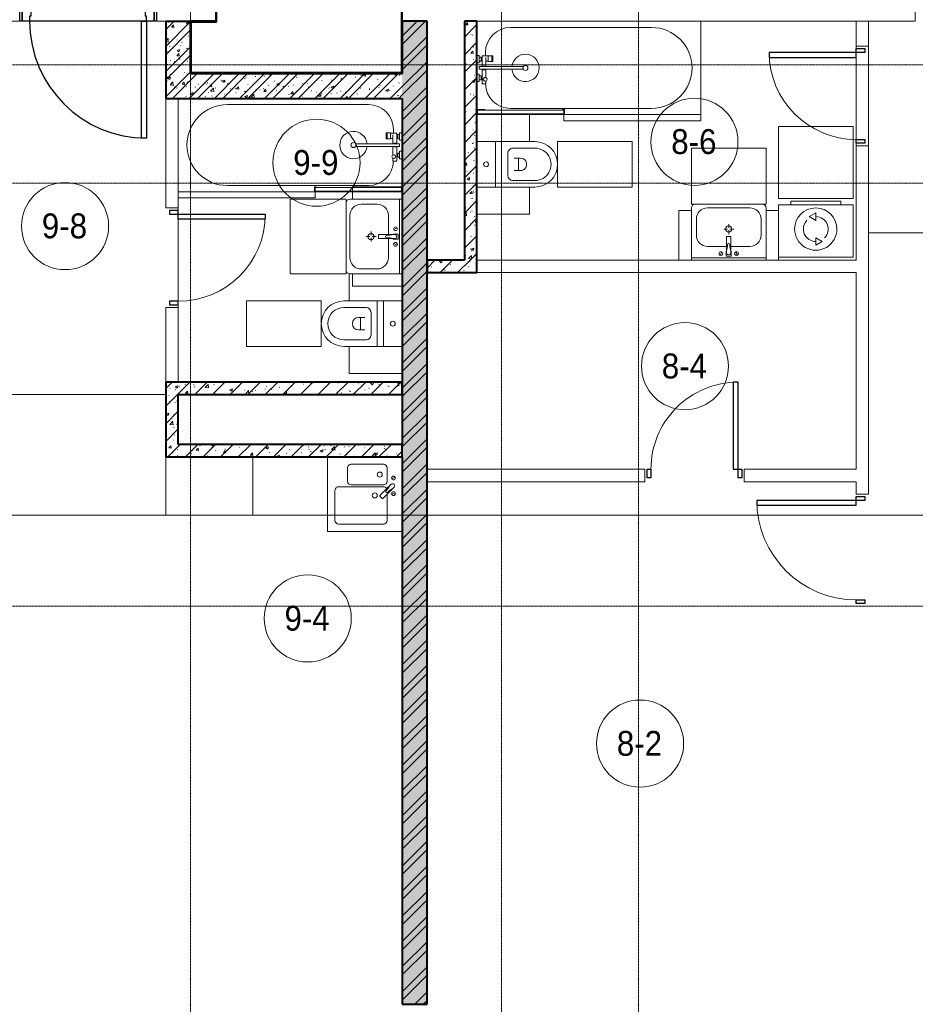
# Model space of a CAD drawing. Header units: millimetres. Extents: x 5617 to 106797, y 7718 to 221433.
# Tile 30 of 50: x 52278 to 59477, y 60100 to 68012. Entities that reach past the tile are written whole.
import ezdxf

# ---------------------------------------------------------------- set-up
doc = ezdxf.new("R2010")
doc.units = ezdxf.units.MM
doc.linetypes.add('ADSK_Линия сетки', pattern=[25, 20, -2.5, 0, -2.5])
doc.linetypes.add('Линия сетки', pattern=[25, 20, -2.5, 0, -2.5])
for name, color, linetype, lineweight in [('Двери', 7, 'Continuous', 18), ('Каркас_Импост', 7, 'Continuous', 30), ('Марки помещений', 7, 'Continuous', 20), ('Мебель', 7, 'Continuous', 18), ('Монтажный зазор', 7, 'Continuous', 30), ('Оси', 7, 'Continuous', 9), ('Панель', 7, 'Continuous', 30), ('Перекрытия', 7, 'Continuous', 18), ('Сантехнические приборы', 7, 'Continuous', 18), ('Стены', 7, 'Continuous', 18), ('Стены разрез', 7, 'Continuous', 40), ('Стены штриховка', 7, 'Continuous', 40), ('Форма', 7, 'Continuous', 18), ('Электрооборудование', 7, 'Continuous', 18)]:
    doc.layers.add(name, color=color, linetype=linetype, lineweight=lineweight)
doc.styles.add('Arial_3', font='arial.ttf', dxfattribs={"width": 0.9, "height": 200})
pattern_1 = [(50, (0, 0), (218.62117, -19.1268), [22.86, -251.46]), (355, (0, 0), (-42.29187, 229.2684), [18.288, -201.168]), (100.451, (18.22, -1.6), (176.33107, 210.13963), [19.428, -213.708]), (46.184, (0, 60.96), (325.29495, -50.45164), [34.29, -377.19]), (96.636, (27.1, 56.76), (284.883, 296.91266), [29.142, -320.562]), (351.184, (0, 60.96), (284.8858, 296.9107), [27.432, -301.752]), (21, (30.48, 45.72), (181.93753, -122.71832), [22.86, -251.46]), (326, (30.48, 45.72), (74.16223, 221.0262), [18.288, -201.168]), (71.451, (45.64, 35.5), (256.10035, 98.30526), [19.428, -213.708]), (37.5, (0, 0), (3.70639, 101.465895), [3.353, -195.377, 3.353, -200.863, -201.93]), (37.5, (0, 0), (3.70639, 101.465895), [-402.946, 3.353, -198.577]), (7.5, (0, 0), (80.18358, 120.21653), [3.353, -113.081, 3.353, -190.805, -76.962]), (7.5, (0, 0), (80.18358, 120.21653), [-310.591, 3.353, -73.609]), (327.5, (-67.97, 0), (162.708646, -6.87497), [3.353, -72.847, 3.353, -234.391, -315.468]), (327.5, (-67.97, 0), (162.708646, -6.87497), [-313.944, 3.353, -312.115]), (317.5, (-98.45, 0), (177.75468, 30.51183), [3.353, -95.707, 3.353, -154.534, -224.028]), (317.5, (-98.45, 0), (177.75468, 30.51183), [-256.946, 3.353, -220.675])]
pattern_2 = [(45, (0, 0), (-70.71068, 70.71068), [])]
pattern_3 = [(45, (0, 0), (-101.02788, 101.02788), []), (45, (67.35, 0), (-101.02788, 101.02788), [])]

# ---------------------------------------------------------------- blocks, each defined once
blk = doc.blocks.new('A_DOR_Door - Вн_3_Одинарная_900x2100-2783617-МКСС_K3_L22__72_750_')
at = {"layer": 'Двери', "color": 254, "lineweight": 30, "true_color": 0xcccccc}
for p, q in [((-430, 20), (-400, 20)), ((-430, -50), (-430, 20)), ((-400, 20), (-400, -50)), ((400, -50), (400, 20)), ((400, 20), (430, 20)), ((430, 20), (430, -50)), ((-400, -50), (-430, -50)), ((-400, -50), (-400, -850)), ((-360, -50), (-400, -50)), ((-400, -50), (-400, -850)), ((-360, -850), (-360, -50)), ((430, -50), (400, -50)), ((-400, -850), (-360, -850))]:
    blk.add_line(p, q, dxfattribs=at)
at = {"layer": 'Двери', "color": 254, "lineweight": 9, "true_color": 0xe5e5e5}
blk.add_arc((-400, -50), 800, 270, 0, dxfattribs=at)
blk = doc.blocks.new('MR_Зона обслуживания - MR_Зона обслуживания-2637417-МКСС_K3_L22__72_750_')
at = {"layer": 'Мебель', "color": 254, "lineweight": 9, "true_color": 0xcccccc}
for p, q in [((550, 50), (-550, 50)), ((-550, 50), (-550, 0)), ((-550, 0), (550, 0)), ((550, 0), (550, 50))]:
    blk.add_line(p, q, dxfattribs=at)
blk = doc.blocks.new('MR_Зона обслуживания - MR_Зона обслуживания-V3-МКСС_K3_L22__72_750_')
at = {"layer": 'Мебель', "color": 254, "lineweight": 9, "true_color": 0xcccccc}
for p, q in [((182.5, 600), (-182.5, 600)), ((-182.5, 600), (-182.5, 0)), ((182.5, 0), (182.5, 600)), ((-182.5, 0), (182.5, 0))]:
    blk.add_line(p, q, dxfattribs=at)
blk = doc.blocks.new('MR_Зона обслуживания - MR_Зона обслуживания-2637414-МКСС_K3_L22__72_750_')
at = {"layer": 'Мебель', "color": 254, "lineweight": 9, "true_color": 0xcccccc}
for p, q in [((108.75, 425), (-108.75, 425)), ((-108.75, 425), (-108.75, 0)), ((108.75, 0), (108.75, 425))]:
    blk.add_line(p, q, dxfattribs=at)
blk = doc.blocks.new('MR_Зона обслуживания - MR_Зона обслуживания-2637408-МКСС_K3_L22__72_750_')
at = {"layer": 'Мебель', "color": 254, "lineweight": 9, "true_color": 0xcccccc}
for p, q in [((300, 0), (-300, 0)), ((-300, 0), (-300, -450)), ((300, -450), (300, 0)), ((-300, -450), (300, -450))]:
    blk.add_line(p, q, dxfattribs=at)
blk = doc.blocks.new('MR_Зона обслуживания - MR_Зона обслуживания-2637409-МКСС_K3_L22__72_750_')
at = {"layer": 'Мебель', "color": 254, "lineweight": 9, "true_color": 0xcccccc}
for p, q in [((50, 0), (-50, 0)), ((-50, 0), (-50, -400)), ((50, -400), (50, 0)), ((-50, -400), (50, -400))]:
    blk.add_line(p, q, dxfattribs=at)
blk = doc.blocks.new('A_DOR_Door - Вн_3_Одинарная_800x2100-2783572-МКСС_K3_L22__72_750_')
at = {"layer": 'Двери', "color": 254, "lineweight": 30, "true_color": 0xcccccc}
for p, q in [((-380, 20), (-350, 20)), ((-380, -50), (-380, 20)), ((-350, 20), (-350, -50)), ((350, -50), (350, 20)), ((350, 20), (380, 20)), ((380, 20), (380, -50)), ((-350, -50), (-380, -50)), ((-350, -50), (-350, -750)), ((-310, -50), (-350, -50)), ((-350, -50), (-350, -750)), ((-310, -750), (-310, -50)), ((380, -50), (350, -50)), ((-350, -750), (-310, -750))]:
    blk.add_line(p, q, dxfattribs=at)
at = {"layer": 'Двери', "color": 254, "lineweight": 9, "true_color": 0xe5e5e5}
blk.add_arc((-350, -50), 700, 270, 0, dxfattribs=at)
blk = doc.blocks.new('A_DOR_Door - Вн_3_Одинарная_800x2100-2785901-МКСС_K3_L22__72_750_')
at = {"layer": 'Двери', "color": 254, "lineweight": 30, "true_color": 0xcccccc}
for p, q in [((-380, 20), (-350, 20)), ((-380, -50), (-380, 20)), ((-350, 20), (-350, -50)), ((350, -50), (350, 20)), ((350, 20), (380, 20)), ((380, 20), (380, -50)), ((-350, -50), (-380, -50)), ((-350, -50), (-350, -750)), ((-310, -50), (-350, -50)), ((-350, -50), (-350, -750)), ((-310, -750), (-310, -50)), ((380, -50), (350, -50)), ((-350, -750), (-310, -750))]:
    blk.add_line(p, q, dxfattribs=at)
at = {"layer": 'Двери', "color": 254, "lineweight": 9, "true_color": 0xe5e5e5}
blk.add_arc((-350, -50), 700, 270, 0, dxfattribs=at)
blk = doc.blocks.new('MR_Зона обслуживания - MR_Зона обслуживания-V9-МКСС_K3_L22__72_750_')
at = {"layer": 'Мебель', "color": 254, "lineweight": 9, "true_color": 0xcccccc}
for p, q in [((169.6, 0), (-300, 0)), ((-300, -600), (169.6, -600))]:
    blk.add_line(p, q, dxfattribs=at)
blk = doc.blocks.new('MR_Зона обслуживания - MR_Зона обслуживания-2637407-МКСС_K3_L22__72_750_')
at = {"layer": 'Мебель', "color": 254, "lineweight": 9, "true_color": 0xcccccc}
for p, q in [((300, 0), (-300, 0)), ((-300, 0), (-300, -580)), ((300, -580), (300, 0)), ((-300, -580), (300, -580))]:
    blk.add_line(p, q, dxfattribs=at)
blk = doc.blocks.new('MR_Зона обслуживания - MR_Зона обслуживания-V28-МКСС_K3_L22__72_750_')
at = {"layer": 'Мебель', "color": 254, "lineweight": 9, "true_color": 0xcccccc}
for p, q in [((108.75, 425), (-108.75, 425)), ((-108.75, 425), (-108.75, 0)), ((108.75, 400), (108.75, 425))]:
    blk.add_line(p, q, dxfattribs=at)
blk = doc.blocks.new('MR_Зона обслуживания - MR_Зона обслуживания-V13-МКСС_K3_L22__72_750_')
at = {"layer": 'Мебель', "color": 254, "lineweight": 9, "true_color": 0xcccccc}
for p, q in [((-50, 0), (-50, -400)), ((50, -400), (50, 0)), ((-50, -400), (50, -400))]:
    blk.add_line(p, q, dxfattribs=at)
blk = doc.blocks.new('MR_Зона обслуживания - MR_Зона обслуживания-V6-МКСС_K3_L22__72_750_')
at = {"layer": 'Мебель', "color": 254, "lineweight": 9, "true_color": 0xcccccc}
for p, q in [((550, 0), (-550, 0)), ((-550, 0), (-550, -50)), ((550, -50), (550, 0)), ((-550, -50), (550, -50))]:
    blk.add_line(p, q, dxfattribs=at)
blk = doc.blocks.new('A_DOR_Door - Вн_3_Одинарная_800x2100-2783145-МКСС_K3_L22__72_750_')
at = {"layer": 'Двери', "color": 254, "lineweight": 30, "true_color": 0xcccccc}
for p, q in [((-350, 50), (-350, 750)), ((-350, 750), (-310, 750)), ((-350, 50), (-350, 750)), ((-310, 750), (-310, 50)), ((-380, 50), (-380, -20)), ((-350, 50), (-380, 50)), ((-310, 50), (-350, 50)), ((-350, -20), (-350, 50)), ((380, 50), (350, 50)), ((350, 50), (350, -20)), ((380, -20), (380, 50)), ((-380, -20), (-350, -20)), ((350, -20), (380, -20))]:
    blk.add_line(p, q, dxfattribs=at)
at = {"layer": 'Двери', "color": 254, "lineweight": 9, "true_color": 0xe5e5e5}
blk.add_arc((-350, 50), 700, 360, 90, dxfattribs=at)
blk = doc.blocks.new('101_Дверь_Однопольная - _НЧ_Мет_900х2100_Квартира_Пр-3472144-МКСС_K3_L22__72_750_')
at = {"layer": 'Двери', "color": 7, "lineweight": 30, "true_color": 0xffffff}
for p, q in [((-527.7, 100), (522.3, 100)), ((-527.7, -100), (522.3, -100))]:
    blk.add_line(p, q, dxfattribs=at)
at = {"layer": 'Каркас_Импост', "color": 254, "true_color": 0xcccccc}
for p, q in [((-530, 100), (-470, 100)), ((-530, 10), (-530, 100)), ((-470, 100), (-470, 60)), ((470, 100), (530, 100)), ((470, 60), (470, 100)), ((530, 100), (530, 10)), ((-460, 10), (-530, 10)), ((-470, 60), (-460, 60)), ((-460, 60), (-460, 10)), ((460, 60), (470, 60)), ((460, 10), (460, 60)), ((530, 10), (460, 10))]:
    blk.add_line(p, q, dxfattribs=at)
at = {"layer": 'Монтажный зазор', "color": 254, "true_color": 0xcccccc}
for p, q in [((-550, 100), (-530, 100)), ((-550, 10), (-550, 100)), ((-530, 100), (-530, 10)), ((530, 10), (530, 100)), ((530, 100), (550, 100)), ((550, 100), (550, 10)), ((-530, 10), (-550, 10)), ((550, 10), (530, 10))]:
    blk.add_line(p, q, dxfattribs=at)
at = {"layer": 'Панель', "color": 254, "true_color": 0xcccccc}
for p, q in [((-470, 1040), (-430, 1040)), ((-470, 100), (-470, 1040)), ((-430, 1040), (-430, 100)), ((-430, 100), (-470, 100))]:
    blk.add_line(p, q, dxfattribs=at)
blk.add_arc((-470, 100), 940, 0, 90, dxfattribs=at)
blk = doc.blocks.new('MR_Ванна - Санузел с ванной_1800x750-2637415-МКСС_K3_L22__72_750_')
at = {"layer": 'Сантехнические приборы', "color": 253, "true_color": 0xaaaaaa}
for p, q in [((-900, 0), (-900, 750)), ((-900, 750), (195.1, 750)), ((210, 750.1), (195, 750.1)), ((195, 750.1), (195, 710)), ((200, 715), (200, 745.1)), ((200, 745.1), (210, 745.1)), ((200, 745.1), (200, 715)), ((895, 745.1), (200, 745.1)), ((210, 715), (200, 715)), ((200, 715), (895, 715)), ((210, 745.1), (210, 750.1)), ((210, 750), (885, 750)), ((210, 710), (210, 715)), ((895, 715), (835, 715)), ((835, 715), (835, 710)), ((900, 750), (885, 750)), ((885, 750), (885, 745.1)), ((885, 745.1), (895, 745.1)), ((895, 745.1), (895, 715)), ((895, 715), (895, 745.1)), ((900, 710), (900, 750)), ((630, 700), (-505, 700)), ((195, 710), (210, 710)), ((835, 710), (900, 710)), ((900, 710), (900, 484.8)), ((826.3, 504.1), (858, 504.1)), ((826.3, 480.7), (826.3, 504.1)), ((858, 504.1), (858, 386.3)), ((880, 484.8), (900, 484.8)), ((880, 425), (880, 484.8)), ((900, 484.8), (900, 425)), ((826.3, 386.3), (826.3, 453.7)), ((858, 468.3), (866, 468.3)), ((858, 441.4), (858, 468.3)), ((866, 441.4), (858, 441.4)), ((866, 471), (880, 471)), ((866, 439), (866, 471)), ((866, 468.3), (866, 441.4)), ((880, 439), (866, 439)), ((880, 471), (880, 439)), ((900, 425), (880, 425)), ((900, 425), (900, 335)), ((524.9, 386.3), (880, 386.3)), ((880, 363.7), (524.9, 363.7)), ((770.9, 276.9), (770.9, 323.9)), ((770.9, 323.9), (780, 323.9)), ((780, 276.9), (780, 323.9)), ((780, 323.9), (807.5, 323.9)), ((780, 323.9), (780, 276.9)), ((807.5, 323.9), (807.5, 276.9)), ((807.5, 278.8), (807.5, 321.6)), ((807.5, 321.6), (826.3, 321.6)), ((826.3, 291.7), (826.3, 363.7)), ((858, 363.7), (858, 291.7)), ((858, 291.7), (858, 318.6)), ((858, 318.6), (866, 318.6)), ((866, 289), (866, 321)), ((866, 321), (880, 321)), ((866, 318.6), (866, 291.7)), ((880, 386.3), (880, 363.7)), ((880, 275.2), (880, 335)), ((880, 335), (900, 335)), ((880, 321), (880, 289)), ((900, 335), (900, 275.2)), ((780, 276.9), (770.9, 276.9)), ((807.5, 276.9), (780, 276.9)), ((858, 278.8), (807.5, 278.8)), ((830, 250), (830, 278.8)), ((858, 291.7), (858, 278.8)), ((866, 291.7), (858, 291.7)), ((880, 289), (866, 289)), ((900, 275.2), (880, 275.2)), ((900, 275.2), (900, 0)), ((900, 0), (-900, 0)), ((-505, 50), (630, 50))]:
    blk.add_line(p, q, dxfattribs=at)
for centre, radius, start, end in [((-505, 375), 325, 90, 270), ((630, 500), 200, 1.18568, 90), ((508.5, 375), 110, 5.91598, 354.08402), ((832.8, 467.2), 15, 90, 270), ((832.8, 467.2), 15, 244.04828, 115.95172), ((832.8, 467.2), 15, 270, 90), ((508.5, 375), 20, 90, 270), ((508.5, 375), 20, 270, 90), ((508.5, 375), 20, 325.4667, 34.5333), ((843.9, 375), 15.5, 47.00933, 132.99067), ((843.9, 375), 15.5, 227.00933, 312.99067), ((630, 250), 200, 270, 360)]:
    blk.add_arc(centre, radius, start, end, dxfattribs=at)
blk = doc.blocks.new('MR_Унитаз напольный - Санузел с ванной-2637410-МКСС_K3_L22__72_750_')
at = {"layer": 'Сантехнические приборы', "color": 253, "true_color": 0xaaaaaa}
for p, q in [((-182.5, 0), (-182.5, 267.5)), ((-130, 267.5), (-130, 90)), ((130, 90), (130, 267.5)), ((182.5, 267.5), (182.5, 0)), ((-50, 150), (-50, 100)), ((-50, 135), (50, 135)), ((50, 100), (50, 150)), ((182.5, 0), (-182.5, 0)), ((-182.5, -50), (-182.5, 0)), ((-182.5, 0), (182.5, 0)), ((-90, 50), (90, 50)), ((182.5, 0), (182.5, -50)), ((-182.5, -50), (182.5, -50)), ((-182.5, -200), (-182.5, -50)), ((182.5, -50), (-182.5, -50)), ((182.5, -50), (182.5, -200)), ((182.5, -200), (-182.5, -200))]:
    blk.add_line(p, q, dxfattribs=at)
for centre, radius, start, end in [((0, 267.5), 182.5, 0, 180), ((0, 267.5), 130, 360, 180), ((0, 150), 50, 360, 180), ((-90, 90), 40, 180, 270), ((90, 90), 40, 270, 360), ((0, -125), 20, 360, 180), ((0, -125), 20, 180, 360)]:
    blk.add_arc(centre, radius, start, end, dxfattribs=at)
blk = doc.blocks.new('MR_Тумба-Умывальник с зеркалом - Тумба-умывальник_600-V55-МКСС_K3_L22__72_750_')
at = {"layer": 'Сантехнические приборы', "color": 253, "true_color": 0xaaaaaa}
for p, q in [((-300, 0), (-300, -420)), ((300, 0), (-300, 0)), ((300, -420), (300, 0)), ((-300, -20), (300, -20)), ((-69.7, -39.8), (-55.6, -66.3)), ((20, -33.1), (-20, -33.1)), ((-20, -33.1), (-20, -73.1)), ((-20, -73.1), (-17, -73.1)), ((-17, -60), (-17, -73.1)), ((-17, -73.1), (-17, -187.9)), ((17, -73.1), (17, -60)), ((17, -187.9), (17, -73.1)), ((17, -73.1), (20, -73.1)), ((20, -73.1), (20, -33.1)), ((69.7, -39.8), (55.6, -66.3)), ((-17, -110), (-170, -110)), ((170, -110), (17, -110)), ((-260, -200), (-260, -330)), ((-14, -190.9), (14, -190.9)), ((0, -210), (0, -240)), ((260, -330), (260, -200)), ((-10, -250), (-40, -250)), ((0, -290), (0, -260)), ((40, -250), (10, -250)), ((-270, -450), (270, -450)), ((-170, -420), (170, -420))]:
    blk.add_line(p, q, dxfattribs=at)
for centre, radius, start, end in [((-62.7, -53.1), 15, 360, 180), ((-62.7, -53.1), 15, 180, 360), ((0, -60), 17, 360, 180), ((-217.6, -129.9), 208.5, 1.5946, 15.81769), ((217.6, -129.9), 208.5, 164.18231, 178.4054), ((62.7, -53.1), 15, 360, 180), ((62.7, -53.1), 15, 180, 360), ((-170, -200), 90, 90, 180), ((0, -124.1), 9.19, 180, 360), ((170, -200), 90, 360, 90), ((0, -250), 25, 0, 180), ((-14, -187.9), 3, 180, 270), ((-14, -187.9), 3, 195, 255), ((14, -187.9), 3, 270, 0), ((14, -187.9), 3, 285, 345), ((0, -250), 25, 180, 0), ((-170, -330), 90, 180, 270), ((170, -330), 90, 270, 360), ((-270, -420), 30, 180, 270), ((270, -420), 30, 270, 360)]:
    blk.add_arc(centre, radius, start, end, dxfattribs=at)
blk = doc.blocks.new('MR_Стиральная машина - Стиральная машина_450-2507058-МКСС_K3_L22__72_750_')
at = {"layer": 'Электрооборудование', "color": 253, "true_color": 0xaaaaaa}
for p, q in [((300, 0), (-300, 0)), ((-300, 0), (-300, -420)), ((300, -420), (300, 0)), ((0, -95), (-52, -125)), ((-52, -125), (0, -155)), ((0, -155), (0, -95)), ((0, -295), (0, -355)), ((52, -325), (0, -295)), ((0, -355), (52, -325)), ((-300, -420), (300, -420)), ((-200, -420), (-200, -450)), ((-200, -450), (200, -450)), ((200, -450), (200, -420))]:
    blk.add_line(p, q, dxfattribs=at)
for radius, start, end in [(170, 360, 180), (100, 135, 270), (100, 315, 90), (170, 180, 360)]:
    blk.add_arc((0, -225), radius, start, end, dxfattribs=at)
blk = doc.blocks.new('MR_Мойка - Кухонная мойка-2507054-МКСС_K3_L22__72_750_')
at = {"layer": 'Сантехнические приборы', "color": 253, "true_color": 0xaaaaaa}
for p, q in [((-300, 50), (-300, -550)), ((-300, 50), (-300, -550)), ((300, 50), (-300, 50)), ((300, -550), (300, 50)), ((-104, -70), (-210, -70)), ((-136.7, -6.7), (-122.6, -33.3)), ((-79, -39), (-69.8, -48.2)), ((-69.8, -48.2), (11.4, -129.4)), ((-45.7, -24.2), (-55, -14.9)), ((35.5, -105.4), (-45.7, -24.2)), ((2.7, -6.7), (-11.4, -33.3)), ((210, -70), (0.1, -70)), ((-240, -100), (-240, -360)), ((-74, -360), (-74, -100)), ((-60, -100), (-60, -460)), ((15.7, -129.4), (35.5, -109.6)), ((240, -460), (240, -100)), ((-210, -390), (-104, -390)), ((-300, -550), (300, -550)), ((-30, -490), (210, -490))]:
    blk.add_line(p, q, dxfattribs=at)
for centre, radius, start, end in [((-210, -100), 30, 90, 180), ((-129.7, -20), 15, 360, 180), ((-129.7, -20), 15, 180, 360), ((-104, -100), 30, 360, 90), ((-67, -26.9), 17, 45, 225), ((-171.5, -230.2), 208.5, 46.5946, 60.81769), ((-30, -100), 30, 118.55106, 180), ((136.3, 77.5), 208.5, 209.18231, 223.4054), ((-21.7, -72.3), 9.19, 225, 45), ((-4.3, -20), 15, 360, 180), ((-4.3, -20), 15, 180, 360), ((210, -100), 30, 360, 90), ((-157, -130), 20, 360, 180), ((-157, -130), 20, 180, 360), ((10, -170), 20, 360, 180), ((13.5, -127.3), 3, 225, 315), ((13.5, -127.3), 3, 225, 315), ((33.3, -107.5), 3, 315, 45), ((33.3, -107.5), 3, 315, 45), ((10, -170), 20, 180, 360), ((-210, -360), 30, 180, 270), ((-104, -360), 30, 270, 360), ((-30, -460), 30, 180, 270), ((210, -460), 30, 270, 360)]:
    blk.add_arc(centre, radius, start, end, dxfattribs=at)
blk = doc.blocks.new('MR_Ванна - Санузел с ванной_1800x750-2507057-МКСС_K3_L22__72_750_')
at = {"layer": 'Сантехнические приборы', "color": 253, "true_color": 0xaaaaaa}
for p, q in [((900, 0), (-900, 0)), ((-900, 0), (-900, -750)), ((900, -275.2), (900, 0)), ((-505, -50), (630, -50)), ((780, -276.9), (770.9, -276.9)), ((770.9, -276.9), (770.9, -323.9)), ((807.5, -276.9), (780, -276.9)), ((780, -276.9), (780, -323.9)), ((780, -323.9), (780, -276.9)), ((807.5, -323.9), (807.5, -276.9)), ((858, -278.8), (807.5, -278.8)), ((807.5, -278.8), (807.5, -321.6)), ((826.3, -291.7), (826.3, -363.7)), ((830, -250), (830, -278.8)), ((858, -291.7), (858, -278.8)), ((858, -363.7), (858, -291.7)), ((866, -291.7), (858, -291.7)), ((858, -291.7), (858, -318.6)), ((880, -289), (866, -289)), ((866, -289), (866, -321)), ((866, -318.6), (866, -291.7)), ((900, -275.2), (880, -275.2)), ((880, -275.2), (880, -335)), ((880, -321), (880, -289)), ((900, -335), (900, -275.2)), ((880, -363.7), (524.9, -363.7)), ((524.9, -386.3), (880, -386.3)), ((770.9, -323.9), (780, -323.9)), ((780, -323.9), (807.5, -323.9)), ((807.5, -321.6), (826.3, -321.6)), ((826.3, -386.3), (826.3, -453.7)), ((858, -318.6), (866, -318.6)), ((858, -504.1), (858, -386.3)), ((866, -321), (880, -321)), ((880, -335), (900, -335)), ((880, -386.3), (880, -363.7)), ((900, -425), (900, -335)), ((858, -441.4), (858, -468.3)), ((866, -441.4), (858, -441.4)), ((858, -468.3), (866, -468.3)), ((866, -439), (866, -471)), ((880, -439), (866, -439)), ((866, -468.3), (866, -441.4)), ((866, -471), (880, -471)), ((880, -425), (880, -484.8)), ((900, -425), (880, -425)), ((880, -471), (880, -439)), ((900, -484.8), (900, -425)), ((826.3, -480.7), (826.3, -504.1)), ((826.3, -504.1), (858, -504.1)), ((880, -484.8), (900, -484.8)), ((900, -710), (900, -484.8)), ((630, -700), (-505, -700)), ((195, -710), (195, -750.1)), ((210, -710), (195, -710)), ((210, -715), (210, -710)), ((900, -710), (835, -710)), ((835, -710), (835, -715)), ((900, -750), (900, -710)), ((-900, -750), (195.1, -750)), ((195, -750.1), (210, -750.1)), ((200, -745.1), (200, -715)), ((200, -715), (210, -715)), ((895, -715), (200, -715)), ((200, -715), (200, -745.1)), ((210, -745.1), (200, -745.1)), ((200, -745.1), (895, -745.1)), ((210, -750.1), (210, -745.1)), ((210, -750), (885, -750)), ((835, -715), (895, -715)), ((895, -745.1), (885, -745.1)), ((885, -745.1), (885, -750)), ((885, -750), (900, -750)), ((895, -715), (895, -745.1)), ((895, -745.1), (895, -715))]:
    blk.add_line(p, q, dxfattribs=at)
for centre, radius, start, end in [((-505, -375), 325, 90, 270), ((630, -250), 200, 360, 90), ((508.5, -375), 110, 5.91598, 354.08402), ((508.5, -375), 20, 90, 270), ((508.5, -375), 20, 270, 90), ((508.5, -375), 20, 325.4667, 34.5333), ((843.9, -375), 15.5, 47.00933, 132.99067), ((843.9, -375), 15.5, 227.00933, 312.99067), ((832.8, -467.2), 15, 90, 270), ((832.8, -467.2), 15, 244.04828, 115.95172), ((832.8, -467.2), 15, 270, 90), ((630, -500), 200, 270, 358.81432)]:
    blk.add_arc(centre, radius, start, end, dxfattribs=at)
blk = doc.blocks.new('135_SLK_K3_AR_rvt-1-МКСС_K3_L22__72_750_')
at = {"layer": 'Стены разрез', "lineweight": 9, "true_color": 0xcccccc}
h = blk.add_hatch(dxfattribs=at)
h.set_pattern_fill('FP_1', color=254, style=0, pattern_type=2)
h.set_pattern_definition(pattern_1)
h.paths.add_polyline_path([(100550, 67580), (100750, 67580), (100750, 67997.5), (100550, 67997.5)])
h = blk.add_hatch(dxfattribs=at)
h.set_pattern_fill('FP_3', color=254, style=0, pattern_type=2)
h.set_pattern_definition(pattern_3)
h.paths.add_polyline_path([(100550, 67580), (100750, 67580), (100750, 67997.5), (100550, 67997.5)])
h = blk.add_hatch(dxfattribs=at)
h.set_pattern_fill('FP_1', color=254, style=0, pattern_type=2)
h.set_pattern_definition(pattern_1)
h.paths.add_polyline_path([(102450, 60100), (102650, 60100), (102650, 68000), (102450, 68000), (102450, 60365.6)])
h = blk.add_hatch(dxfattribs=at)
h.set_pattern_fill('FP_3', color=254, style=0, pattern_type=2)
h.set_pattern_definition(pattern_3)
h.paths.add_polyline_path([(102450, 60100), (102650, 60100), (102650, 68000), (102450, 68000), (102450, 60365.6)])
h = blk.add_hatch(dxfattribs=at)
h.set_pattern_fill('FP_1', color=254, style=0, pattern_type=2)
h.set_pattern_definition(pattern_1)
h.paths.add_polyline_path([(102950, 66080), (103050, 66080), (103050, 68000), (102950, 68000), (102950, 66334.9)])
h = blk.add_hatch(dxfattribs=at)
h.set_pattern_fill('FP_2', color=254, style=0, pattern_type=2)
h.set_pattern_definition(pattern_2)
h.paths.add_polyline_path([(102950, 66080), (103050, 66080), (103050, 68000), (102950, 68000), (102950, 66334.9)])
h = blk.add_hatch(dxfattribs=at)
h.set_pattern_fill('FP_1', color=254, style=0, pattern_type=2)
h.set_pattern_definition(pattern_1)
h.paths.add_polyline_path([(102160.6, 67380), (102450, 67380), (102450, 67580), (100550, 67580), (100550, 67380), (101807.3, 67380)])
h = blk.add_hatch(dxfattribs=at)
h.set_pattern_fill('FP_3', color=254, style=0, pattern_type=2)
h.set_pattern_definition(pattern_3)
h.paths.add_polyline_path([(102160.6, 67380), (102450, 67380), (102450, 67580), (100550, 67580), (100550, 67380), (101807.3, 67380)])
h = blk.add_hatch(dxfattribs=at)
h.set_pattern_fill('FP_1', color=254, style=0, pattern_type=2)
h.set_pattern_definition(pattern_1)
h.paths.add_polyline_path([(102650, 65980), (103050, 65980), (103050, 66080), (102650, 66080)])
h = blk.add_hatch(dxfattribs=at)
h.set_pattern_fill('FP_2', color=254, style=0, pattern_type=2)
h.set_pattern_definition(pattern_2)
h.paths.add_polyline_path([(102650, 65980), (103050, 65980), (103050, 66080), (102650, 66080)])
h = blk.add_hatch(dxfattribs=at)
h.set_pattern_fill('FP_1', color=254, style=0, pattern_type=2)
h.set_pattern_definition(pattern_1)
h.paths.add_polyline_path([(100550, 64599.6), (100650, 64599.6), (100650, 65099.6), (100550, 65099.6)])
h = blk.add_hatch(dxfattribs=at)
h.set_pattern_fill('FP_2', color=254, style=0, pattern_type=2)
h.set_pattern_definition(pattern_2)
h.paths.add_polyline_path([(100550, 64599.6), (100650, 64599.6), (100650, 65099.6), (100550, 65099.6)])
h = blk.add_hatch(dxfattribs=at)
h.set_pattern_fill('FP_1', color=254, style=0, pattern_type=2)
h.set_pattern_definition(pattern_1)
h.paths.add_polyline_path([(102160.6, 64999.6), (102450, 64999.6), (102450, 65099.6), (100650, 65099.6), (100650, 64999.6), (101453.9, 64999.6)])
h = blk.add_hatch(dxfattribs=at)
h.set_pattern_fill('FP_2', color=254, style=0, pattern_type=2)
h.set_pattern_definition(pattern_2)
h.paths.add_polyline_path([(102160.6, 64999.6), (102450, 64999.6), (102450, 65099.6), (100650, 65099.6), (100650, 64999.6), (101453.9, 64999.6)])
h = blk.add_hatch(dxfattribs=at)
h.set_pattern_fill('FP_1', color=254, style=0, pattern_type=2)
h.set_pattern_definition(pattern_1)
h.paths.add_polyline_path([(102010, 64499.6), (102450, 64499.6), (102450, 64599.6), (100550, 64599.6), (100550, 64499.6), (101983.9, 64499.6)])
h = blk.add_hatch(dxfattribs=at)
h.set_pattern_fill('FP_2', color=254, style=0, pattern_type=2)
h.set_pattern_definition(pattern_2)
h.paths.add_polyline_path([(102010, 64499.6), (102450, 64499.6), (102450, 64599.6), (100550, 64599.6), (100550, 64499.6), (101983.9, 64499.6)])
at = {"layer": 'Перекрытия', "color": 254, "true_color": 0xcccccc}
for p, q in [((106574.3, 68200), (106574.3, 68000)), ((99375.8, 68000), (98840, 68000)), ((99374.3, 68000), (99375.8, 68000)), ((100355.8, 68000), (99455.8, 68000)), ((99455.8, 68000), (100355.8, 68000)), ((100550, 68000), (100475.8, 68000)), ((100550, 67997.5), (100550, 68000)), ((106100, 68000), (103050, 68000)), ((106575, 68000), (106200, 68000)), ((106100, 67780), (106100, 67800)), ((106200, 67800), (106200, 67000)), ((106100, 67050), (106100, 67710)), ((106100, 67000), (106100, 67020)), ((100650, 66480), (100650, 66500)), ((100650, 66500), (100650, 66480)), ((100650, 65750), (100650, 66410)), ((100650, 66410), (100650, 65750)), ((100650, 65700), (100650, 65720)), ((100650, 65720), (100650, 65700))]:
    blk.add_line(p, q, dxfattribs=at)
at = {"layer": 'Стены', "color": 254, "true_color": 0xcccccc}
for p, q in [((106100, 67800), (106100, 68000)), ((106200, 68000), (106100, 68000)), ((106200, 68000), (106200, 67800)), ((106100, 67800), (106200, 67800)), ((100550, 66500), (100550, 67380)), ((100650, 67380), (100650, 66629.8)), ((106100, 66080), (106100, 67000)), ((106200, 67000), (106100, 67000)), ((106200, 67000), (106200, 66080)), ((100650, 66579.8), (100650, 66500)), ((100550, 66500), (100650, 66500)), ((106200, 66300.4), (109250, 66300.4)), ((106200, 66299.6), (106200, 66300.4)), ((109250, 66299.6), (106200, 66299.6)), ((103050, 66080), (104675, 66080)), ((104775, 66080), (105375, 66080)), ((105475, 66080), (106100, 66080)), ((106200, 65980), (106200, 66080)), ((106100, 65980), (103050, 65980)), ((106100, 64400), (106100, 65980)), ((106200, 65980), (106200, 64200)), ((100550, 65099.6), (100550, 65700)), ((100650, 65700), (100550, 65700)), ((100650, 65700), (100650, 65099.6)), ((98840, 65000.4), (100550, 65000.4)), ((100550, 64999.6), (98840, 64999.6)), ((100549.6, 64030), (100549.6, 64999.6)), ((100550.4, 64499.6), (100550.4, 64030)), ((102650, 64400), (104400, 64400)), ((104400, 64300), (104400, 64400)), ((105200, 64400), (106100, 64400)), ((105200, 64400), (105200, 64300)), ((104400, 64300), (102650, 64300)), ((106100, 64300), (105200, 64300)), ((106100, 64200), (106100, 64300)), ((106100, 64200), (106200, 64200))]:
    blk.add_line(p, q, dxfattribs=at)
at = {"layer": 'Стены разрез', "color": 254, "true_color": 0xcccccc}
for p, q in [((100952.5, 68100), (100952.5, 68000)), ((100957.5, 67995), (100957.5, 68100)), ((102445, 68100), (102445, 67585)), ((102450, 67585), (102450, 68100)), ((100550, 67997.5), (100550, 67580)), ((100750, 67997.5), (100550, 67997.5)), ((100952.5, 68000), (100750, 68000)), ((100750, 68000), (100750, 67995)), ((100750, 67580), (100750, 67997.5)), ((100750, 67995), (100750, 67582.5)), ((100755, 67995), (100952.5, 67995)), ((100755, 67582.5), (100755, 67995)), ((100952.5, 67995), (100957.5, 67995)), ((102450, 68000), (102450, 67580)), ((102650, 68000), (102450, 68000)), ((102650, 66080), (102650, 68000)), ((102950, 68000), (102950, 66080)), ((103050, 68000), (102950, 68000)), ((103050, 66080), (103050, 68000)), ((100550, 67580), (100550, 67380)), ((100750, 67582.5), (100755, 67582.5)), ((102450, 67580), (100750, 67580)), ((102445, 67585), (100752.5, 67585)), ((100752.5, 67585), (100752.5, 67580)), ((100752.5, 67580), (102450, 67580)), ((102450, 67580), (102450, 67585)), ((100550, 67380), (102450, 67380)), ((102450, 67380), (102450, 65099.6)), ((102950, 66080), (102650, 66080)), ((103050, 65980), (103050, 66080)), ((102650, 65980), (103050, 65980)), ((102650, 60100), (102650, 65980)), ((100550, 65099.6), (100550, 64599.6)), ((100650, 65099.6), (100550, 65099.6)), ((102450, 65099.6), (100650, 65099.6)), ((100650, 64999.6), (102450, 64999.6)), ((100650, 64599.6), (100650, 64999.6)), ((102450, 64999.6), (102450, 64599.6)), ((100550, 64599.6), (100550, 64499.6)), ((102450, 64599.6), (100650, 64599.6)), ((100550, 64499.6), (102450, 64499.6)), ((102450, 64499.6), (102450, 60100)), ((102450, 60100), (102650, 60100))]:
    blk.add_line(p, q, dxfattribs=at)
at = {"layer": 'Стены штриховка', "color": 254, "true_color": 0xcccccc}
for p, q in [((102650, 66080), (102650, 65980)), ((102650, 65980), (102650, 66080)), ((102450, 64999.6), (102450, 65099.6)), ((102450, 65099.6), (102450, 64999.6)), ((102450, 64499.6), (102450, 64599.6))]:
    blk.add_line(p, q, dxfattribs=at)
at = {"layer": 'Двери', "color": 254, "lineweight": 18, "true_color": 0xe5e5e5}
for name, p, rotation in [('101_Дверь_Однопольная - _НЧ_Мет_900х2100_Квартира_Пр-3472144-МКСС_K3_L22__72_750_', (99925.8, 68100), 180), ('A_DOR_Door - Вн_3_Одинарная_800x2100-2783572-МКСС_K3_L22__72_750_', (106150, 67400), 270), ('A_DOR_Door - Вн_3_Одинарная_800x2100-2783145-МКСС_K3_L22__72_750_', (100600, 66100), 269.999999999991), ('A_DOR_Door - Вн_3_Одинарная_800x2100-2785901-МКСС_K3_L22__72_750_', (104800, 64350), 180), ('A_DOR_Door - Вн_3_Одинарная_900x2100-2783617-МКСС_K3_L22__72_750_', (106150, 63750), 270)]:
    blk.add_blockref(name, p, dxfattribs=dict(at, rotation=rotation))
at = {"layer": 'Мебель', "color": 254, "lineweight": 18, "true_color": 0xe5e5e5}
for name, p, rotation in [('MR_Зона обслуживания - MR_Зона обслуживания-2637414-МКСС_K3_L22__72_750_', (103050, 67141.2), 269.9999999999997), ('MR_Зона обслуживания - MR_Зона обслуживания-2637417-МКСС_K3_L22__72_750_', (104300, 67250), 180), ('MR_Зона обслуживания - MR_Зона обслуживания-2637407-МКСС_K3_L22__72_750_', (105775, 66575), 180), ('MR_Зона обслуживания - MR_Зона обслуживания-V3-МКСС_K3_L22__72_750_', (103700, 66850), 269.9999999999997), ('MR_Зона обслуживания - MR_Зона обслуживания-2637408-МКСС_K3_L22__72_750_', (105075, 66530), 180), ('MR_Зона обслуживания - MR_Зона обслуживания-V13-МКСС_K3_L22__72_750_', (102450, 66619.8), 270.0000000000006), ('MR_Зона обслуживания - MR_Зона обслуживания-2637414-МКСС_K3_L22__72_750_', (103050, 66558.7), 269.9999999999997), ('MR_Зона обслуживания - MR_Зона обслуживания-2637408-МКСС_K3_L22__72_750_', (102000, 66269.8), 270.0000000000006), ('MR_Зона обслуживания - MR_Зона обслуживания-2637409-МКСС_K3_L22__72_750_', (104725, 66080), 180), ('MR_Зона обслуживания - MR_Зона обслуживания-2637409-МКСС_K3_L22__72_750_', (105425, 66080), 180), ('MR_Зона обслуживания - MR_Зона обслуживания-V28-МКСС_K3_L22__72_750_', (102450, 65861.1), 90.00000000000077), ('MR_Зона обслуживания - MR_Зона обслуживания-V13-МКСС_K3_L22__72_750_', (102450, 65919.8), 270.0000000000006), ('MR_Зона обслуживания - MR_Зона обслуживания-V3-МКСС_K3_L22__72_750_', (101800, 65569.8), 90.00000000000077), ('MR_Зона обслуживания - MR_Зона обслуживания-2637414-МКСС_K3_L22__72_750_', (102450, 65278.6), 90.00000000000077), ('MR_Зона обслуживания - MR_Зона обслуживания-V9-МКСС_K3_L22__72_750_', (101850, 64199.6), 269.9999999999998)]:
    blk.add_blockref(name, p, dxfattribs=dict(at, rotation=rotation))
blk.add_blockref('MR_Зона обслуживания - MR_Зона обслуживания-V6-МКСС_K3_L22__72_750_', (101200, 66629.8), dxfattribs=at)
at = {"layer": 'Сантехнические приборы', "color": 253, "lineweight": 18, "true_color": 0xaaaaaa}
for name, p, rotation in [('MR_Ванна - Санузел с ванной_1800x750-2637415-МКСС_K3_L22__72_750_', (103950, 68000), 180), ('MR_Унитаз напольный - Санузел с ванной-2637410-МКСС_K3_L22__72_750_', (103250, 66850), 269.9999999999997), ('MR_Тумба-Умывальник с зеркалом - Тумба-умывальник_600-V55-МКСС_K3_L22__72_750_', (102450, 66269.8), 270.0000000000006), ('MR_Тумба-Умывальник с зеркалом - Тумба-умывальник_600-V55-МКСС_K3_L22__72_750_', (105075, 66080), 180), ('MR_Унитаз напольный - Санузел с ванной-2637410-МКСС_K3_L22__72_750_', (102250, 65569.8), 90.00000000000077), ('MR_Мойка - Кухонная мойка-2507054-МКСС_K3_L22__72_750_', (102400, 64199.6), 269.9999999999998)]:
    blk.add_blockref(name, p, dxfattribs=dict(at, rotation=rotation))
blk.add_blockref('MR_Ванна - Санузел с ванной_1800x750-2507057-МКСС_K3_L22__72_750_', (101550, 67379.8), dxfattribs=at)
at = {"layer": 'Электрооборудование', "color": 253, "lineweight": 18, "true_color": 0xaaaaaa, "rotation": 180}
blk.add_blockref('MR_Стиральная машина - Стиральная машина_450-2507058-МКСС_K3_L22__72_750_', (105775, 66105), dxfattribs=at)
blk = doc.blocks.new('135_SLK_K3_AR_FCD_rvt-1-МКСС_K3_L22__72_750_')
at = {"layer": 'Форма', "color": 254, "lineweight": 9, "true_color": 0xcccccc}
blk.add_line((110510.7, 64030), (87253.4, 64030), dxfattribs=at)
blk = doc.blocks.new('050_Марка_Помещение - Номер-620969-МКСС_K3_L22__72_750_')
at = {"layer": 'Марки помещений'}
blk.add_circle((0, 0), 3.5, dxfattribs=at)

msp = doc.modelspace()

# ---------------------------------------------------------------- linework, layer by layer
at = {"layer": 'Оси', "linetype": 'Линия сетки'}
for p, q in [((53651.8, 56613.5), (53651.8, 77580)), ((56151.8, 56613.5), (56151.8, 77580)), ((57251.8, 56613.5), (57251.8, 77580))]:
    msp.add_line(p, q, dxfattribs=at)
at = {"layer": 'Оси', "linetype": 'ADSK_Линия сетки'}
for p, q in [((73201.8, 67650), (25651, 67650)), ((73201.8, 66700), (25651, 66700)), ((73201.8, 63300), (25651, 63300))]:
    msp.add_line(p, q, dxfattribs=at)

# ---------------------------------------------------------------- block references
at = {"lineweight": 5}
for name in ['135_SLK_K3_AR_FCD_rvt-1-МКСС_K3_L22__72_750_', '135_SLK_K3_AR_rvt-1-МКСС_K3_L22__72_750_']:
    msp.add_blockref(name, (-47098.2, 0), dxfattribs=at)
at = {"layer": 'Марки помещений', "xscale": 99.99999999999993, "yscale": 99.99999999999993, "zscale": 99.99999999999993}
for p in [(57701.5, 67031.1), (54663.1, 66863.3), (52642.4, 66353.8), (57625.4, 65228.2), (54592.8, 63201), (57264.2, 62195.3)]:
    msp.add_blockref('050_Марка_Помещение - Номер-620969-МКСС_K3_L22__72_750_', p, dxfattribs=at)

# ---------------------------------------------------------------- texts
at = {"layer": 'Марки помещений', "lineweight": 9, "char_height": 200, "width": 447.342, "attachment_point": 1, "style": 'Arial_3'}
for s, insert in [('8-6', (57515, 67132.8)), ('9-9', (54476.6, 66965)), ('9-8', (52455.8, 66455.5)), ('8-4', (57438.9, 65329.9)), ('9-4', (54406.2, 63302.7)), ('8-2', (57077.7, 62297))]:
    msp.add_mtext(s, dxfattribs=dict(at, insert=insert))

doc.saveas('drawing.dxf')
